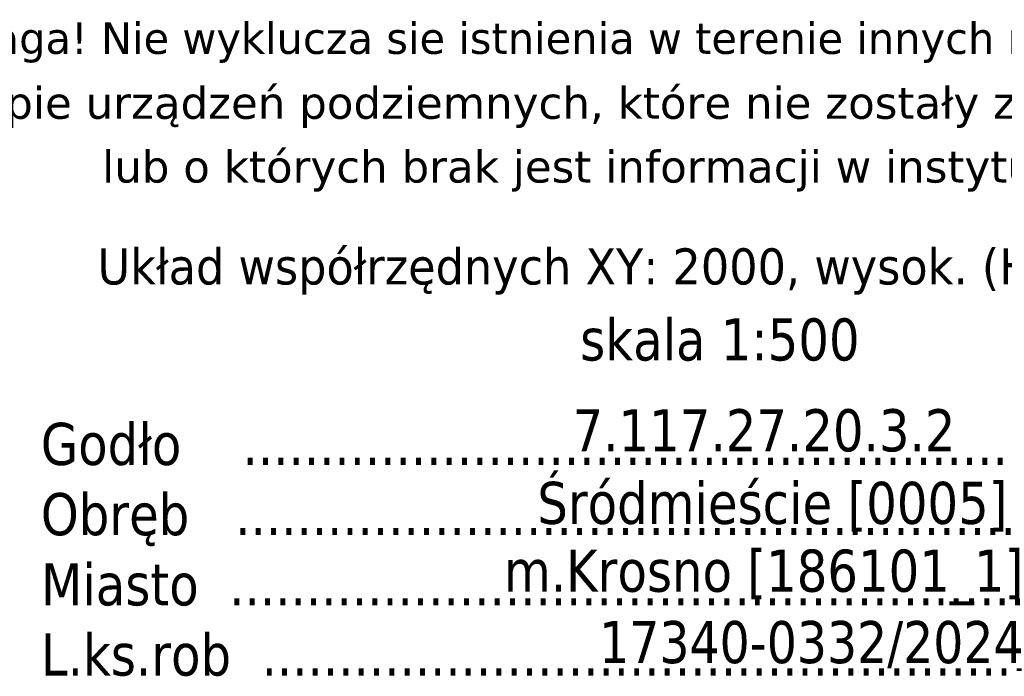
# Model space of a CAD drawing. Header units: metres. Extents: x 7555073 to 7555217, y 5506384 to 5506588.
# Tile 15 of 32: x 7555137 to 7555162, y 5506402 to 5506418. Entities that reach past the tile are written whole.
import ezdxf
from ezdxf.enums import TextEntityAlignment as Align

# ---------------------------------------------------------------- set-up
doc = ezdxf.new("R2010")
doc.units = ezdxf.units.M
doc.header["$LTSCALE"] = 2
doc.header["$MEASUREMENT"] = 0
doc.layers.add('Pieczątka na wyrysie', color=7, linetype='CONTINUOUS')
doc.styles.get("Standard").update_dxf_attribs({"font": 'verdana.ttf', "width": 0.75})

msp = doc.modelspace()

# ---------------------------------------------------------------- texts
at = {"layer": 'Pieczątka na wyrysie', "color": 1, "linetype": 'Continuous', "lineweight": 25}
for s, height, width, p in [('Uwaga! Nie wyklucza sie istnienia w terenie innych nie wykazanych na niniejszej', 0.785, 0.962, (7555156.16, 5506417.45)), ('mapie urządzeń podziemnych, które nie zostały zgłoszone do inwentaryzacji', 0.8, 0.988, (7555156.17, 5506415.84)), ('lub o których brak jest informacji w instytucjach branżowych.', 0.8, 0.988, (7555156.16, 5506414.25))]:
    msp.add_text(s, height=height, dxfattribs=dict(at, width=width)).set_placement(p, align=Align.MIDDLE_CENTER)
at = {"layer": 'Pieczątka na wyrysie', "color": 7, "linetype": 'Continuous', "lineweight": 18, "width": 0.9}
msp.add_text('Układ współrzędnych XY: 2000, wysok. (H): "EVRF2007-NH"', height=0.9, dxfattribs=at).set_placement((7555156.02, 5506411.76), align=Align.MIDDLE_CENTER)
at = {"layer": 'Pieczątka na wyrysie', "color": 7, "linetype": 'Continuous', "lineweight": 25, "width": 0.833}
msp.add_text('skala 1:500', height=1.05, dxfattribs=at).set_placement((7555154.9, 5506409.94), align=Align.MIDDLE_CENTER)
at = {"layer": 'Pieczątka na wyrysie', "color": 7, "linetype": 'Continuous', "lineweight": 18, "width": 0.833}
for s, p in [('Godło    ...........................................................................', (7555137.98, 5506406.81)), ('Śródmieście [0005]', (7555150.35, 5506405.34)), ('Obręb   ...........................................................................', (7555137.98, 5506405.06)), ('Miasto  ...........................................................................', (7555137.98, 5506403.31)), ('L.ks.rob  ........................................................................', (7555137.98, 5506401.56))]:
    msp.add_text(s, height=1.05, dxfattribs=at).set_placement(p)
for s, p in [('7.117.27.20.3.2', (7555156, 5506407.15)), ('m.Krosno [186101_1]', (7555155.99, 5506403.65)), ('17340-0332/2024', (7555157.27, 5506401.87))]:
    msp.add_text(s, height=1.05, dxfattribs=at).set_placement(p, align=Align.CENTER)

doc.saveas('drawing.dxf')
